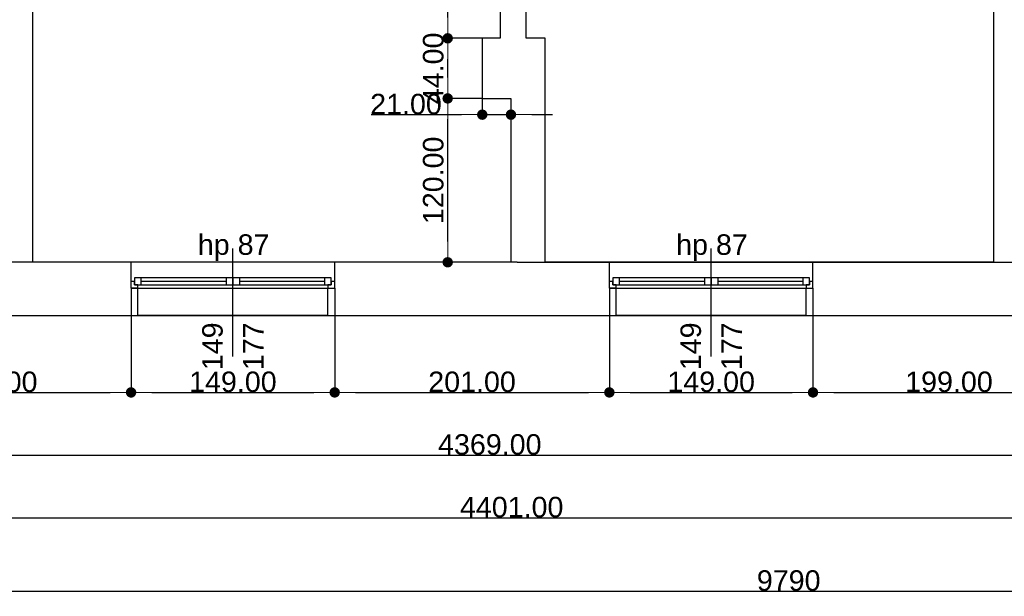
# Model space of a CAD drawing. Header units: millimetres. Extents: x -175445 to -20415, y -559200 to 231527.
# Tile 253 of 256: x -127826 to -120621, y -44474 to -40252. Entities that reach past the tile are written whole.
import ezdxf

# ---------------------------------------------------------------- set-up
doc = ezdxf.new("R2010")
doc.units = ezdxf.units.MM
doc.header["$MEASUREMENT"] = 0
for name, color, linetype in [('Obiekt', 7, 'Continuous'), ('Okno', 7, 'Continuous'), ('Strop', 7, 'Continuous'), ('Słup', 7, 'Continuous'), ('Wymiary', 63, 'Continuous'), ('Ściana', 7, 'Continuous')]:
    doc.layers.add(name, color=color, linetype=linetype)
doc.styles.add('Arial', font='txt')
doc.dimstyles.new('GENERATED_STYLE__1', dxfattribs={"dimtxt": 150, "dimasz": 152, "dimexe": 0.18, "dimexo": 0, "dimgap": 0.09, "dimtad": 1, "dimtih": 1, "dimtoh": 1, "dimlfac": 0.1, "dimzin": 0, "dimdsep": 46, "dimtxsty": 'Arial', "dimblk": 'ARROWHEAD_11', "dimblk1": 'ARROWHEAD_11', "dimblk2": 'ARROWHEAD_11', "dimcen": 0.09, "dimclrd": 114, "dimclre": 114, "dimclrt": 114, "dimazin": 0, "dimtfac": 1, "dimtdec": 4, "dimtmove": 0, "dimatfit": 3, "dimfxl": 1, "dimtolj": 1, "dimtzin": 0, "dimarcsym": 0})
doc.dimstyles.new('GENERATED_STYLE__3', dxfattribs={"dimtxt": 150, "dimasz": 152, "dimexe": 0.18, "dimexo": 0, "dimgap": 0.09, "dimtad": 1, "dimlfac": 0.1, "dimzin": 0, "dimdsep": 46, "dimtxsty": 'Arial', "dimblk": 'ARROWHEAD_11', "dimblk1": 'ARROWHEAD_11', "dimblk2": 'ARROWHEAD_11', "dimcen": 0.09, "dimclrd": 114, "dimclre": 114, "dimclrt": 114, "dimazin": 0, "dimtfac": 1, "dimtdec": 4, "dimtmove": 2, "dimatfit": 3, "dimfxl": 1, "dimtolj": 1, "dimtzin": 0, "dimarcsym": 0})

# ---------------------------------------------------------------- blocks, each defined once
blk = doc.blocks.new('ARROWHEAD_11')
at = {"color": 0, "linetype": 'Continuous', "lineweight": 0}
blk.add_line((0, 0), (-1, 0), dxfattribs=at)
at = {"color": 0, "linetype": 'Continuous', "lineweight": 0, "const_width": 0.25, "flags": 128}
blk.add_lwpolyline([(-0.125, 0, 1), (0.125, 0, 1)], format="xyb", close=True, dxfattribs=at)
blk = doc.blocks.new('*D2757')
at = {"layer": 'Defpoints', "color": 0}
for p in [(-124185.7, -42028.1), (-116119.3, -42028.1), (-124185.7, -42418.1)]:
    blk.add_point(p, dxfattribs=at)
at = {"layer": 'Wymiary', "color": 114, "lineweight": -2}
for p, q in [((-124185.7, -42028.1), (-116119.1, -42028.1)), ((-116119.3, -42266.1), (-116119.3, -42180.1)), ((-124185.7, -42418.1), (-116119.1, -42418.1))]:
    blk.add_line(p, q, dxfattribs=at)
at = {"layer": 'Wymiary', "color": 114, "lineweight": -2, "xscale": 152, "yscale": 152, "zscale": 152}
for p, rotation in [((-116119.3, -42028.1), 90), ((-116119.3, -42418.1), 270)]:
    blk.add_blockref('ARROWHEAD_11', p, dxfattribs=dict(at, rotation=rotation))
at = {"layer": 'Wymiary', "color": 114, "lineweight": 13, "insert": (-116224.3, -42223.1), "char_height": 150, "attachment_point": 5, "rotation": 90, "style": 'Arial'}
blk.add_mtext('\\A1;39.00', dxfattribs=at)
blk = doc.blocks.new('*D2758')
at = {"layer": 'Defpoints', "color": 0}
for p in [(-116119.3, -36068.1), (-113430.7, -36068.1), (-124185.7, -42028.1)]:
    blk.add_point(p, dxfattribs=at)
at = {"layer": 'Wymiary', "color": 114, "lineweight": -2}
for p, q in [((-113430.7, -36068.1), (-116119.5, -36068.1)), ((-116119.3, -41876.1), (-116119.3, -36220.1)), ((-124185.7, -42028.1), (-116119.1, -42028.1))]:
    blk.add_line(p, q, dxfattribs=at)
at = {"layer": 'Wymiary', "color": 114, "lineweight": -2, "xscale": 152, "yscale": 152, "zscale": 152}
for p, rotation in [((-116119.3, -36068.1), 90), ((-116119.3, -42028.1), 270)]:
    blk.add_blockref('ARROWHEAD_11', p, dxfattribs=dict(at, rotation=rotation))
at = {"layer": 'Wymiary', "color": 114, "lineweight": 13, "insert": (-116224.3, -39161.9), "char_height": 150, "attachment_point": 5, "rotation": 90, "style": 'Arial'}
blk.add_mtext('\\A1;596.00', dxfattribs=at)
blk = doc.blocks.new('*D2800')
at = {"layer": 'Defpoints', "color": 0}
for p in [(-139950.7, -39588.1), (-139621.1, -39588.1), (-124185.7, -42028.1)]:
    blk.add_point(p, dxfattribs=at)
at = {"layer": 'Wymiary', "color": 114, "lineweight": -2}
for p, q in [((-139950.7, -39588.1), (-139621, -39588.1)), ((-139621.1, -41876.1), (-139621.1, -39740.1)), ((-124185.7, -42028.1), (-139621.3, -42028.1))]:
    blk.add_line(p, q, dxfattribs=at)
at = {"layer": 'Wymiary', "color": 114, "lineweight": -2, "xscale": 152, "yscale": 152, "zscale": 152}
for p, rotation in [((-139621.1, -39588.1), 90), ((-139621.1, -42028.1), 270)]:
    blk.add_blockref('ARROWHEAD_11', p, dxfattribs=dict(at, rotation=rotation))
at = {"layer": 'Wymiary', "color": 114, "lineweight": 13, "insert": (-139726.1, -40808.1), "char_height": 150, "attachment_point": 5, "rotation": 90, "style": 'Arial'}
blk.add_mtext('\\A1;244.00', dxfattribs=at)
blk = doc.blocks.new('*D2805')
at = {"layer": 'Defpoints', "color": 0}
for p in [(-138420.7, -40828.1), (-137996.1, -40828.1), (-124185.7, -42028.1)]:
    blk.add_point(p, dxfattribs=at)
at = {"layer": 'Wymiary', "color": 114, "lineweight": -2}
for p, q in [((-138420.7, -40828.1), (-137995.9, -40828.1)), ((-137996.1, -41876.1), (-137996.1, -40980.1)), ((-124185.7, -42028.1), (-137996.3, -42028.1))]:
    blk.add_line(p, q, dxfattribs=at)
at = {"layer": 'Wymiary', "color": 114, "lineweight": -2, "xscale": 152, "yscale": 152, "zscale": 152}
for p, rotation in [((-137996.1, -40828.1), 90), ((-137996.1, -42028.1), 270)]:
    blk.add_blockref('ARROWHEAD_11', p, dxfattribs=dict(at, rotation=rotation))
at = {"layer": 'Wymiary', "color": 114, "lineweight": 13, "insert": (-138101.1, -41428.1), "char_height": 150, "attachment_point": 5, "rotation": 90, "style": 'Arial'}
blk.add_mtext('\\A1;120.00', dxfattribs=at)
blk = doc.blocks.new('*D2815')
at = {"layer": 'Defpoints', "color": 0}
for p in [(-130532.5, -36068.1), (-126130.7, -36068.1), (-124185.7, -42028.1)]:
    blk.add_point(p, dxfattribs=at)
at = {"layer": 'Wymiary', "color": 114, "lineweight": -2}
for p, q in [((-126130.7, -36068.1), (-130532.6, -36068.1)), ((-130532.5, -41876.1), (-130532.5, -36220.1)), ((-124185.7, -42028.1), (-130532.6, -42028.1))]:
    blk.add_line(p, q, dxfattribs=at)
at = {"layer": 'Wymiary', "color": 114, "lineweight": -2, "xscale": 152, "yscale": 152, "zscale": 152}
for p, rotation in [((-130532.5, -36068.1), 90), ((-130532.5, -42028.1), 270)]:
    blk.add_blockref('ARROWHEAD_11', p, dxfattribs=dict(at, rotation=rotation))
at = {"layer": 'Wymiary', "color": 114, "lineweight": 13, "insert": (-130637.5, -39048.1), "char_height": 150, "attachment_point": 5, "rotation": 90, "style": 'Arial'}
blk.add_mtext('\\A1;596.00', dxfattribs=at)
blk = doc.blocks.new('*D2816')
at = {"layer": 'Defpoints', "color": 0}
for p in [(-124693.9, -40828.1), (-124440.7, -40828.1), (-124230.7, -42028.1)]:
    blk.add_point(p, dxfattribs=at)
at = {"layer": 'Wymiary', "color": 114, "lineweight": -2}
for p, q in [((-124440.7, -40828.1), (-124694.1, -40828.1)), ((-124693.9, -41876.1), (-124693.9, -40980.1)), ((-124230.7, -42028.1), (-124694.1, -42028.1))]:
    blk.add_line(p, q, dxfattribs=at)
at = {"layer": 'Wymiary', "color": 114, "lineweight": -2, "xscale": 152, "yscale": 152, "zscale": 152}
for p, rotation in [((-124693.9, -40828.1), 90), ((-124693.9, -42028.1), 270)]:
    blk.add_blockref('ARROWHEAD_11', p, dxfattribs=dict(at, rotation=rotation))
at = {"layer": 'Wymiary', "color": 114, "lineweight": 13, "insert": (-124798.9, -41428.1), "char_height": 150, "attachment_point": 5, "rotation": 90, "style": 'Arial'}
blk.add_mtext('\\A1;120.00', dxfattribs=at)
blk = doc.blocks.new('*D2817')
at = {"layer": 'Defpoints', "color": 0}
for p in [(-124693.9, -40388.1), (-124440.7, -40388.1), (-124440.7, -40828.1)]:
    blk.add_point(p, dxfattribs=at)
at = {"layer": 'Wymiary', "color": 114, "lineweight": -2}
for p, q in [((-124440.7, -40388.1), (-124694.1, -40388.1)), ((-124693.9, -40676.1), (-124693.9, -40540.1)), ((-124440.7, -40828.1), (-124694.1, -40828.1))]:
    blk.add_line(p, q, dxfattribs=at)
at = {"layer": 'Wymiary', "color": 114, "lineweight": -2, "xscale": 152, "yscale": 152, "zscale": 152}
for p, rotation in [((-124693.9, -40388.1), 90), ((-124693.9, -40828.1), 270)]:
    blk.add_blockref('ARROWHEAD_11', p, dxfattribs=dict(at, rotation=rotation))
at = {"layer": 'Wymiary', "color": 114, "lineweight": 13, "insert": (-124798.9, -40608.1), "char_height": 150, "attachment_point": 5, "rotation": 90, "style": 'Arial'}
blk.add_mtext('\\A1;44.00', dxfattribs=at)
blk = doc.blocks.new('*D2818')
at = {"layer": 'Defpoints', "color": 0}
for p in [(-124693.9, -38168.1), (-124520.7, -38168.1), (-124440.7, -40388.1)]:
    blk.add_point(p, dxfattribs=at)
at = {"layer": 'Wymiary', "color": 114, "lineweight": -2}
for p, q in [((-124520.7, -38168.1), (-124694.1, -38168.1)), ((-124693.9, -40236.1), (-124693.9, -38320.1)), ((-124440.7, -40388.1), (-124694.1, -40388.1))]:
    blk.add_line(p, q, dxfattribs=at)
at = {"layer": 'Wymiary', "color": 114, "lineweight": -2, "xscale": 152, "yscale": 152, "zscale": 152}
for p, rotation in [((-124693.9, -38168.1), 90), ((-124693.9, -40388.1), 270)]:
    blk.add_blockref('ARROWHEAD_11', p, dxfattribs=dict(at, rotation=rotation))
at = {"layer": 'Wymiary', "color": 114, "lineweight": 13, "insert": (-124798.9, -39278.1), "char_height": 150, "attachment_point": 5, "rotation": 90, "style": 'Arial'}
blk.add_mtext('\\A1;222.00', dxfattribs=at)
blk = doc.blocks.new('*D2820')
at = {"layer": 'Defpoints', "color": 0}
for p in [(-124440.7, -40828.1), (-124230.7, -40828.1), (-124230.7, -40947.1)]:
    blk.add_point(p, dxfattribs=at)
at = {"layer": 'Wymiary', "color": 114, "lineweight": -2}
for p, q in [((-124440.7, -40828.1), (-124440.7, -40947.3)), ((-124230.7, -40828.1), (-124230.7, -40947.3)), ((-125253, -40947.1), (-124744.7, -40947.1)), ((-124744.7, -40947.1), (-124592.7, -40947.1)), ((-124440.7, -40947.1), (-124230.7, -40947.1)), ((-124078.7, -40947.1), (-123926.7, -40947.1))]:
    blk.add_line(p, q, dxfattribs=at)
at = {"layer": 'Wymiary', "color": 114, "lineweight": -2, "xscale": 152, "yscale": 152, "zscale": 152}
blk.add_blockref('ARROWHEAD_11', (-124440.7, -40947.1), dxfattribs=at)
at = {"layer": 'Wymiary', "color": 114, "lineweight": -2, "xscale": 152, "yscale": 152, "zscale": 152, "rotation": 180}
blk.add_blockref('ARROWHEAD_11', (-124230.7, -40947.1), dxfattribs=at)
at = {"layer": 'Wymiary', "color": 114, "lineweight": 13, "insert": (-124998.9, -40870.5), "char_height": 150, "attachment_point": 5, "style": 'Arial'}
blk.add_mtext('\\A1;21.00', dxfattribs=at)
blk = doc.blocks.new('*D2827')
at = {"layer": 'Defpoints', "color": 0}
for p in [(-117500.4, -40848.1), (-117260.7, -40848.1), (-124185.7, -42028.1)]:
    blk.add_point(p, dxfattribs=at)
at = {"layer": 'Wymiary', "color": 114, "lineweight": -2}
for p, q in [((-117260.7, -40848.1), (-117500.6, -40848.1)), ((-117500.4, -41876.1), (-117500.4, -41000.1)), ((-124185.7, -42028.1), (-117500.2, -42028.1))]:
    blk.add_line(p, q, dxfattribs=at)
at = {"layer": 'Wymiary', "color": 114, "lineweight": -2, "xscale": 152, "yscale": 152, "zscale": 152}
for p, rotation in [((-117500.4, -40848.1), 90), ((-117500.4, -42028.1), 270)]:
    blk.add_blockref('ARROWHEAD_11', p, dxfattribs=dict(at, rotation=rotation))
at = {"layer": 'Wymiary', "color": 114, "lineweight": 13, "insert": (-117605.4, -41438.1), "char_height": 150, "attachment_point": 5, "rotation": 90, "style": 'Arial'}
blk.add_mtext('\\A1;118.00', dxfattribs=at)
blk = doc.blocks.new('*D3065')
at = {"layer": 'Defpoints', "color": 0}
for p in [(-129020.7, -42218.1), (-127010.7, -42218.1), (-127010.7, -42981.1)]:
    blk.add_point(p, dxfattribs=at)
at = {"layer": 'Wymiary', "color": 114, "lineweight": -2}
for p, q in [((-129020.7, -42218.1), (-129020.7, -42981.2)), ((-127010.7, -42218.1), (-127010.7, -42981.2)), ((-128868.7, -42981.1), (-127162.7, -42981.1))]:
    blk.add_line(p, q, dxfattribs=at)
at = {"layer": 'Wymiary', "color": 114, "lineweight": -2, "xscale": 152, "yscale": 152, "zscale": 152, "rotation": 180}
blk.add_blockref('ARROWHEAD_11', (-129020.7, -42981.1), dxfattribs=at)
at = {"layer": 'Wymiary', "color": 114, "lineweight": -2, "xscale": 152, "yscale": 152, "zscale": 152}
blk.add_blockref('ARROWHEAD_11', (-127010.7, -42981.1), dxfattribs=at)
at = {"layer": 'Wymiary', "color": 114, "lineweight": 13, "insert": (-128015.7, -42904.4), "char_height": 150, "attachment_point": 5, "style": 'Arial'}
blk.add_mtext('\\A1;201.00', dxfattribs=at)
blk = doc.blocks.new('*D3066')
at = {"layer": 'Defpoints', "color": 0}
for p in [(-127010.7, -42218.1), (-125520.7, -42218.1), (-125520.7, -42981.1)]:
    blk.add_point(p, dxfattribs=at)
at = {"layer": 'Wymiary', "color": 114, "lineweight": -2}
for p, q in [((-127010.7, -42218.1), (-127010.7, -42981.2)), ((-125520.7, -42218.1), (-125520.7, -42981.2)), ((-126858.7, -42981.1), (-125672.7, -42981.1))]:
    blk.add_line(p, q, dxfattribs=at)
at = {"layer": 'Wymiary', "color": 114, "lineweight": -2, "xscale": 152, "yscale": 152, "zscale": 152, "rotation": 180}
blk.add_blockref('ARROWHEAD_11', (-127010.7, -42981.1), dxfattribs=at)
at = {"layer": 'Wymiary', "color": 114, "lineweight": -2, "xscale": 152, "yscale": 152, "zscale": 152}
blk.add_blockref('ARROWHEAD_11', (-125520.7, -42981.1), dxfattribs=at)
at = {"layer": 'Wymiary', "color": 114, "lineweight": 13, "insert": (-126265.7, -42904.4), "char_height": 150, "attachment_point": 5, "style": 'Arial'}
blk.add_mtext('\\A1;149.00', dxfattribs=at)
blk = doc.blocks.new('*D3067')
at = {"layer": 'Defpoints', "color": 0}
for p in [(-125520.7, -42218.1), (-123510.7, -42218.1), (-123510.7, -42981.1)]:
    blk.add_point(p, dxfattribs=at)
at = {"layer": 'Wymiary', "color": 114, "lineweight": -2}
for p, q in [((-125520.7, -42218.1), (-125520.7, -42981.2)), ((-123510.7, -42218.1), (-123510.7, -42981.2)), ((-125368.7, -42981.1), (-123662.7, -42981.1))]:
    blk.add_line(p, q, dxfattribs=at)
at = {"layer": 'Wymiary', "color": 114, "lineweight": -2, "xscale": 152, "yscale": 152, "zscale": 152, "rotation": 180}
blk.add_blockref('ARROWHEAD_11', (-125520.7, -42981.1), dxfattribs=at)
at = {"layer": 'Wymiary', "color": 114, "lineweight": -2, "xscale": 152, "yscale": 152, "zscale": 152}
blk.add_blockref('ARROWHEAD_11', (-123510.7, -42981.1), dxfattribs=at)
at = {"layer": 'Wymiary', "color": 114, "lineweight": 13, "insert": (-124515.7, -42904.4), "char_height": 150, "attachment_point": 5, "style": 'Arial'}
blk.add_mtext('\\A1;201.00', dxfattribs=at)
blk = doc.blocks.new('*D3068')
at = {"layer": 'Defpoints', "color": 0}
for p in [(-123510.7, -42218.1), (-122020.7, -42218.1), (-122020.7, -42981.1)]:
    blk.add_point(p, dxfattribs=at)
at = {"layer": 'Wymiary', "color": 114, "lineweight": -2}
for p, q in [((-123510.7, -42218.1), (-123510.7, -42981.2)), ((-122020.7, -42218.1), (-122020.7, -42981.2)), ((-123358.7, -42981.1), (-122172.7, -42981.1))]:
    blk.add_line(p, q, dxfattribs=at)
at = {"layer": 'Wymiary', "color": 114, "lineweight": -2, "xscale": 152, "yscale": 152, "zscale": 152, "rotation": 180}
blk.add_blockref('ARROWHEAD_11', (-123510.7, -42981.1), dxfattribs=at)
at = {"layer": 'Wymiary', "color": 114, "lineweight": -2, "xscale": 152, "yscale": 152, "zscale": 152}
blk.add_blockref('ARROWHEAD_11', (-122020.7, -42981.1), dxfattribs=at)
at = {"layer": 'Wymiary', "color": 114, "lineweight": 13, "insert": (-122765.7, -42904.4), "char_height": 150, "attachment_point": 5, "style": 'Arial'}
blk.add_mtext('\\A1;149.00', dxfattribs=at)
blk = doc.blocks.new('*D3069')
at = {"layer": 'Defpoints', "color": 0}
for p in [(-122020.7, -42218.1), (-120030.7, -42218.1), (-120030.7, -42981.1)]:
    blk.add_point(p, dxfattribs=at)
at = {"layer": 'Wymiary', "color": 114, "lineweight": -2}
for p, q in [((-122020.7, -42218.1), (-122020.7, -42981.2)), ((-120030.7, -42218.1), (-120030.7, -42981.2)), ((-121868.7, -42981.1), (-120182.7, -42981.1))]:
    blk.add_line(p, q, dxfattribs=at)
at = {"layer": 'Wymiary', "color": 114, "lineweight": -2, "xscale": 152, "yscale": 152, "zscale": 152, "rotation": 180}
blk.add_blockref('ARROWHEAD_11', (-122020.7, -42981.1), dxfattribs=at)
at = {"layer": 'Wymiary', "color": 114, "lineweight": -2, "xscale": 152, "yscale": 152, "zscale": 152}
blk.add_blockref('ARROWHEAD_11', (-120030.7, -42981.1), dxfattribs=at)
at = {"layer": 'Wymiary', "color": 114, "lineweight": 13, "insert": (-121025.7, -42904.4), "char_height": 150, "attachment_point": 5, "style": 'Arial'}
blk.add_mtext('\\A1;199.00', dxfattribs=at)
blk = doc.blocks.new('*D3094')
at = {"layer": 'Defpoints', "color": 0}
for p in [(-102540.7, -42028.1), (-146230.7, -42418.1), (-102540.7, -43439.7)]:
    blk.add_point(p, dxfattribs=at)
at = {"layer": 'Wymiary', "color": 114, "lineweight": -2}
for p, q in [((-102540.7, -42028.1), (-102540.7, -43439.9)), ((-146230.7, -42418.1), (-146230.7, -43439.9)), ((-146078.7, -43439.7), (-102692.7, -43439.7))]:
    blk.add_line(p, q, dxfattribs=at)
at = {"layer": 'Wymiary', "color": 114, "lineweight": -2, "xscale": 152, "yscale": 152, "zscale": 152, "rotation": 180}
blk.add_blockref('ARROWHEAD_11', (-146230.7, -43439.7), dxfattribs=at)
at = {"layer": 'Wymiary', "color": 114, "lineweight": -2, "xscale": 152, "yscale": 152, "zscale": 152}
blk.add_blockref('ARROWHEAD_11', (-102540.7, -43439.7), dxfattribs=at)
at = {"layer": 'Wymiary', "color": 114, "lineweight": 13, "insert": (-124385.7, -43363), "char_height": 150, "attachment_point": 5, "style": 'Arial'}
blk.add_mtext('\\A1;4369.00', dxfattribs=at)
blk = doc.blocks.new('*D3101')
at = {"layer": 'Defpoints', "color": 0}
for p in [(-146230.7, -42418.1), (-102220.7, -42418.1), (-102220.7, -43898.4)]:
    blk.add_point(p, dxfattribs=at)
at = {"layer": 'Wymiary', "color": 114, "lineweight": -2}
for p, q in [((-146230.7, -42418.1), (-146230.7, -43898.5)), ((-102220.7, -42418.1), (-102220.7, -43898.5)), ((-146078.7, -43898.4), (-102372.7, -43898.4))]:
    blk.add_line(p, q, dxfattribs=at)
at = {"layer": 'Wymiary', "color": 114, "lineweight": -2, "xscale": 152, "yscale": 152, "zscale": 152, "rotation": 180}
blk.add_blockref('ARROWHEAD_11', (-146230.7, -43898.4), dxfattribs=at)
at = {"layer": 'Wymiary', "color": 114, "lineweight": -2, "xscale": 152, "yscale": 152, "zscale": 152}
blk.add_blockref('ARROWHEAD_11', (-102220.7, -43898.4), dxfattribs=at)
at = {"layer": 'Wymiary', "color": 114, "lineweight": 13, "insert": (-124225.7, -43821.7), "char_height": 150, "attachment_point": 5, "style": 'Arial'}
blk.add_mtext('\\A1;4401.00', dxfattribs=at)
blk = doc.blocks.new('*D3104')
at = {"layer": 'Defpoints', "color": 0}
for p in [(-171146.4, -21885.2), (-73250.7, -36498.1), (-73250.7, -44436.1)]:
    blk.add_point(p, dxfattribs=at)
at = {"layer": 'Wymiary', "color": 114, "lineweight": -2}
for p, q in [((-171146.4, -21885.2), (-171146.4, -44436.3)), ((-73250.7, -36498.1), (-73250.7, -44436.3)), ((-170994.4, -44436.1), (-73402.7, -44436.1))]:
    blk.add_line(p, q, dxfattribs=at)
at = {"layer": 'Wymiary', "color": 114, "lineweight": -2, "xscale": 152, "yscale": 152, "zscale": 152, "rotation": 180}
blk.add_blockref('ARROWHEAD_11', (-171146.4, -44436.1), dxfattribs=at)
at = {"layer": 'Wymiary', "color": 114, "lineweight": -2, "xscale": 152, "yscale": 152, "zscale": 152}
blk.add_blockref('ARROWHEAD_11', (-73250.7, -44436.1), dxfattribs=at)
at = {"layer": 'Wymiary', "color": 114, "lineweight": 13, "insert": (-122198.5, -44359.4), "char_height": 150, "attachment_point": 5, "style": 'Arial'}
blk.add_mtext('\\A1;9790', dxfattribs=at)

msp = doc.modelspace()

# ---------------------------------------------------------------- linework, layer by layer
at = {"layer": 'Obiekt'}
for p, q in [((-126265.722, -42718.06), (-126265.722, -41928.06)), ((-122765.722, -42718.06), (-122765.722, -41928.06))]:
    msp.add_line(p, q, dxfattribs=at)
at = {"layer": 'Okno'}
for p, q in [((-125520.722, -42028.06), (-127010.722, -42028.06)), ((-122020.722, -42028.06), (-123510.722, -42028.06)), ((-126935.722, -42143.06), (-126985.722, -42143.06)), ((-126985.722, -42143.06), (-126985.722, -42193.06)), ((-126315.722, -42143.06), (-126935.722, -42143.06)), ((-126935.722, -42193.06), (-126935.722, -42143.06)), ((-126315.722, -42143.06), (-126935.722, -42143.06)), ((-126265.722, -42143.06), (-126315.722, -42143.06)), ((-126315.722, -42143.06), (-126315.722, -42193.06)), ((-126215.722, -42143.06), (-126265.722, -42143.06)), ((-126265.722, -42143.06), (-126265.722, -42193.06)), ((-126265.722, -42193.06), (-126265.722, -42143.06)), ((-125595.722, -42143.06), (-126215.722, -42143.06)), ((-126215.722, -42193.06), (-126215.722, -42143.06)), ((-125595.722, -42143.06), (-126215.722, -42143.06)), ((-125545.722, -42143.06), (-125595.722, -42143.06)), ((-125595.722, -42143.06), (-125595.722, -42193.06)), ((-125545.722, -42193.06), (-125545.722, -42143.06)), ((-123435.722, -42143.06), (-123485.722, -42143.06)), ((-123485.722, -42143.06), (-123485.722, -42193.06)), ((-122815.722, -42143.06), (-123435.722, -42143.06)), ((-123435.722, -42193.06), (-123435.722, -42143.06)), ((-122815.722, -42143.06), (-123435.722, -42143.06)), ((-122765.722, -42143.06), (-122815.722, -42143.06)), ((-122815.722, -42143.06), (-122815.722, -42193.06)), ((-122715.722, -42143.06), (-122765.722, -42143.06)), ((-122765.722, -42143.06), (-122765.722, -42193.06)), ((-122765.722, -42193.06), (-122765.722, -42143.06)), ((-122095.722, -42143.06), (-122715.722, -42143.06)), ((-122715.722, -42193.06), (-122715.722, -42143.06)), ((-122095.722, -42143.06), (-122715.722, -42143.06)), ((-122045.722, -42143.06), (-122095.722, -42143.06)), ((-122095.722, -42143.06), (-122095.722, -42193.06)), ((-122045.722, -42193.06), (-122045.722, -42143.06)), ((-126985.722, -42168.06), (-127010.722, -42168.06)), ((-127010.722, -42218.06), (-127010.722, -42168.06)), ((-127010.722, -42218.06), (-126960.722, -42218.06)), ((-126960.722, -42218.06), (-127010.722, -42218.06)), ((-126985.722, -42193.06), (-126985.722, -42168.06)), ((-126960.722, -42193.06), (-126985.722, -42193.06)), ((-126985.722, -42193.06), (-126935.722, -42193.06)), ((-126960.722, -42218.06), (-126960.722, -42193.06)), ((-126960.722, -42218.06), (-126265.722, -42218.06)), ((-126315.722, -42168.06), (-126935.722, -42168.06)), ((-126935.722, -42193.06), (-126315.722, -42193.06)), ((-126315.722, -42193.06), (-126265.722, -42193.06)), ((-126265.722, -42193.06), (-126215.722, -42193.06)), ((-126265.722, -42218.06), (-125570.722, -42218.06)), ((-125595.722, -42168.06), (-126215.722, -42168.06)), ((-126215.722, -42193.06), (-125595.722, -42193.06)), ((-125595.722, -42193.06), (-125545.722, -42193.06)), ((-125545.722, -42193.06), (-125570.722, -42193.06)), ((-125570.722, -42193.06), (-125570.722, -42218.06)), ((-125570.722, -42218.06), (-125520.722, -42218.06)), ((-125570.722, -42218.06), (-125520.722, -42218.06)), ((-125520.722, -42168.06), (-125545.722, -42168.06)), ((-125545.722, -42168.06), (-125545.722, -42193.06)), ((-125520.722, -42218.06), (-125520.722, -42168.06)), ((-123485.722, -42168.06), (-123510.722, -42168.06)), ((-123510.722, -42218.06), (-123510.722, -42168.06)), ((-123510.722, -42218.06), (-123460.722, -42218.06)), ((-123460.722, -42218.06), (-123510.722, -42218.06)), ((-123485.722, -42193.06), (-123485.722, -42168.06)), ((-123460.722, -42193.06), (-123485.722, -42193.06)), ((-123485.722, -42193.06), (-123435.722, -42193.06)), ((-123460.722, -42218.06), (-123460.722, -42193.06)), ((-123460.722, -42218.06), (-122765.722, -42218.06)), ((-122815.722, -42168.06), (-123435.722, -42168.06)), ((-123435.722, -42193.06), (-122815.722, -42193.06)), ((-122815.722, -42193.06), (-122765.722, -42193.06)), ((-122765.722, -42193.06), (-122715.722, -42193.06)), ((-122765.722, -42218.06), (-122070.722, -42218.06)), ((-122095.722, -42168.06), (-122715.722, -42168.06)), ((-122715.722, -42193.06), (-122095.722, -42193.06)), ((-122095.722, -42193.06), (-122045.722, -42193.06)), ((-122045.722, -42193.06), (-122070.722, -42193.06)), ((-122070.722, -42193.06), (-122070.722, -42218.06)), ((-122070.722, -42218.06), (-122020.722, -42218.06)), ((-122070.722, -42218.06), (-122020.722, -42218.06)), ((-122020.722, -42168.06), (-122045.722, -42168.06)), ((-122045.722, -42168.06), (-122045.722, -42193.06)), ((-122020.722, -42218.06), (-122020.722, -42168.06)), ((-125570.722, -42418.06), (-126960.722, -42418.06)), ((-122070.722, -42418.06), (-123460.722, -42418.06))]:
    msp.add_line(p, q, dxfattribs=at)
at = {"layer": 'Strop', "flags": 128}
msp.add_lwpolyline([(-145950.766, -42418.022), (-102220.766, -42418.022), (-102220.766, -41011.225), (-102220.766, -41008.022), (-86970.765, -41008.022), (-80500.722, -41008.022), (-80500.722, -36498.101), (-73250.715, -36498.101), (-73250.715, -35222.061), (-73250.715, -33202.061), (-73250.715, -32584.74, 0.03196361), (-87766.262, -24184.103, 0.00052298), (-87996.035, -24075.814, 0.00198881), (-88871.874, -23668.408, 0.03139835), (-102840.651, -18355.096, 0.034913), (-120656.111, -14171.82), (-120656.106, -14171.789), (-120656.209, -14171.772, 0.0261473), (-131693.029, -12962.088), (-135966.978, -12760.08, 0.0060186)], format="xyb", dxfattribs=at)
at = {"layer": 'Słup'}
for p, q in [((-124310.722, -40388.06), (-124440.722, -40388.06)), ((-124440.722, -40388.06), (-124440.722, -40828.06)), ((-123980.722, -40388.06), (-124120.722, -40388.06)), ((-123980.722, -40828.06), (-123980.722, -40388.06)), ((-124440.722, -40828.06), (-124230.722, -40828.06))]:
    msp.add_line(p, q, dxfattribs=at)
at = {"layer": 'Ściana'}
for p, q in [((-127010.722, -42168.06), (-127010.722, -42028.06)), ((-125520.722, -42168.06), (-125520.722, -42028.06)), ((-123510.722, -42168.06), (-123510.722, -42028.06)), ((-122020.722, -42168.06), (-122020.722, -42028.06)), ((-127010.722, -42218.06), (-127010.722, -42168.06)), ((-126960.722, -42218.06), (-127010.722, -42218.06)), ((-126960.722, -42418.06), (-126960.722, -42218.06)), ((-125570.722, -42418.06), (-125570.722, -42218.06)), ((-125570.722, -42218.06), (-125520.722, -42218.06)), ((-125520.722, -42218.06), (-125520.722, -42168.06)), ((-123510.722, -42218.06), (-123510.722, -42168.06)), ((-123460.722, -42218.06), (-123510.722, -42218.06)), ((-123460.722, -42418.06), (-123460.722, -42218.06)), ((-122070.722, -42418.06), (-122070.722, -42218.06)), ((-122070.722, -42218.06), (-122020.722, -42218.06)), ((-122020.722, -42218.06), (-122020.722, -42168.06))]:
    msp.add_line(p, q, dxfattribs=at)
at = {"layer": 'Ściana', "flags": 128}
for points in [[(-127730.722, -42028.06), (-127730.722, -36068.06)], [(-120700.722, -36068.06), (-120700.722, -42028.06)], [(-124310.722, -38168.06), (-124310.722, -40388.06)], [(-124120.722, -40388.06), (-124120.722, -38168.06)], [(-124230.722, -40828.06), (-124230.722, -42028.06)], [(-123980.722, -42028.06), (-123980.722, -40828.06)], [(-127010.722, -42028.06), (-127730.722, -42028.06)], [(-124230.722, -42028.06), (-125520.722, -42028.06)], [(-123510.722, -42028.06), (-123980.722, -42028.06)], [(-120700.722, -42028.06), (-122020.722, -42028.06)], [(-129070.722, -42418.06), (-126960.722, -42418.06)], [(-125570.722, -42418.06), (-123460.722, -42418.06)], [(-122070.722, -42418.06), (-119980.722, -42418.06)]]:
    msp.add_lwpolyline(points, dxfattribs=at)

# ---------------------------------------------------------------- texts
at = {"layer": 'Obiekt', "char_height": 150, "attachment_point": 7, "style": 'Arial'}
for insert in [(-126522.179, -42018.894), (-123022.179, -42018.894)]:
    msp.add_mtext('\\A1;{\\fArial|b0|i0|c238|p38;hp 87}', dxfattribs=dict(at, insert=insert))
at = {"layer": 'Obiekt', "char_height": 150, "attachment_point": 7, "rotation": 90, "style": 'Arial'}
for s, insert in [('\\A1;{\\fArial|b0|i0|c238|p38;149}', (-126338.254, -42818.06)), ('\\A1;{\\fArial|b0|i0|c238|p38;177}', (-126040.723, -42818.06)), ('\\A1;{\\fArial|b0|i0|c238|p38;149}', (-122838.254, -42818.06)), ('\\A1;{\\fArial|b0|i0|c238|p38;177}', (-122540.723, -42818.06))]:
    msp.add_mtext(s, dxfattribs=dict(at, insert=insert))

# ---------------------------------------------------------------- dimensions: what is measured, and where the dimension line sits
at = {"layer": 'Wymiary', "color": 114, "lineweight": 13}
dim = msp.add_linear_dim(base=(-73250.715, -44436.085), p1=(-171146.377, -21885.197), p2=(-73250.715, -36498.101), text='9790', dimstyle='GENERATED_STYLE__1', dxfattribs=at)
dim.commit()
dim.dimension.update_dxf_attribs({"geometry": '*D3104', "text_midpoint": (-122198.546, -44436.085), "dimtype": 160})
for base, p1, p2, picture, middle in [((-130532.454, -36068.06), (-124185.722, -42028.06), (-126130.722, -36068.06), '*D2815', (-130637.454, -39048.06)), ((-116119.289, -36068.06), (-124185.722, -42028.06), (-113430.722, -36068.06), '*D2758', (-116224.289, -39161.889)), ((-124693.915, -38168.06), (-124440.722, -40388.06), (-124520.722, -38168.06), '*D2818', (-124798.915, -39278.06)), ((-139621.134, -39588.06), (-124185.722, -42028.06), (-139950.722, -39588.06), '*D2800', (-139726.134, -40808.06)), ((-124693.915, -40388.06), (-124440.722, -40828.06), (-124440.722, -40388.06), '*D2817', (-124798.915, -40608.06)), ((-137996.108, -40828.06), (-124185.722, -42028.06), (-138420.722, -40828.06), '*D2805', (-138101.108, -41428.06)), ((-124693.915, -40828.06), (-124230.722, -42028.06), (-124440.722, -40828.06), '*D2816', (-124798.915, -41428.06)), ((-117500.411, -40848.06), (-124185.722, -42028.06), (-117260.722, -40848.06), '*D2827', (-117605.411, -41438.06)), ((-116119.289, -42028.06), (-124185.722, -42418.06), (-124185.722, -42028.06), '*D2757', (-116224.289, -42223.06))]:
    dim = msp.add_linear_dim(base=base, p1=p1, p2=p2, angle=90, dimstyle='GENERATED_STYLE__3', dxfattribs=at)
    dim.commit()
    dim.dimension.update_dxf_attribs({"geometry": picture, "text_midpoint": middle, "dimtype": 160, "text_rotation": 90})
for base, p1, p2, picture, middle in [((-124230.722, -40947.138), (-124440.722, -40828.06), (-124230.722, -40828.06), '*D2820', (-124998.922, -40947.138)), ((-102540.722, -43439.707), (-146230.722, -42418.06), (-102540.722, -42028.06), '*D3094', (-124385.722, -43439.707)), ((-127010.722, -42981.057), (-129020.722, -42218.06), (-127010.722, -42218.06), '*D3065', (-128015.722, -42981.057)), ((-125520.722, -42981.057), (-127010.722, -42218.06), (-125520.722, -42218.06), '*D3066', (-126265.722, -42981.057)), ((-123510.722, -42981.057), (-125520.722, -42218.06), (-123510.722, -42218.06), '*D3067', (-124515.722, -42981.057)), ((-122020.722, -42981.057), (-123510.722, -42218.06), (-122020.722, -42218.06), '*D3068', (-122765.722, -42981.057)), ((-120030.722, -42981.057), (-122020.722, -42218.06), (-120030.722, -42218.06), '*D3069', (-121025.722, -42981.057)), ((-102220.722, -43898.357), (-146230.722, -42418.06), (-102220.722, -42418.06), '*D3101', (-124225.722, -43898.357))]:
    dim = msp.add_linear_dim(base=base, p1=p1, p2=p2, dimstyle='GENERATED_STYLE__1', dxfattribs=at)
    dim.commit()
    dim.dimension.update_dxf_attribs({"geometry": picture, "text_midpoint": middle, "dimtype": 160})

doc.saveas('drawing.dxf')
